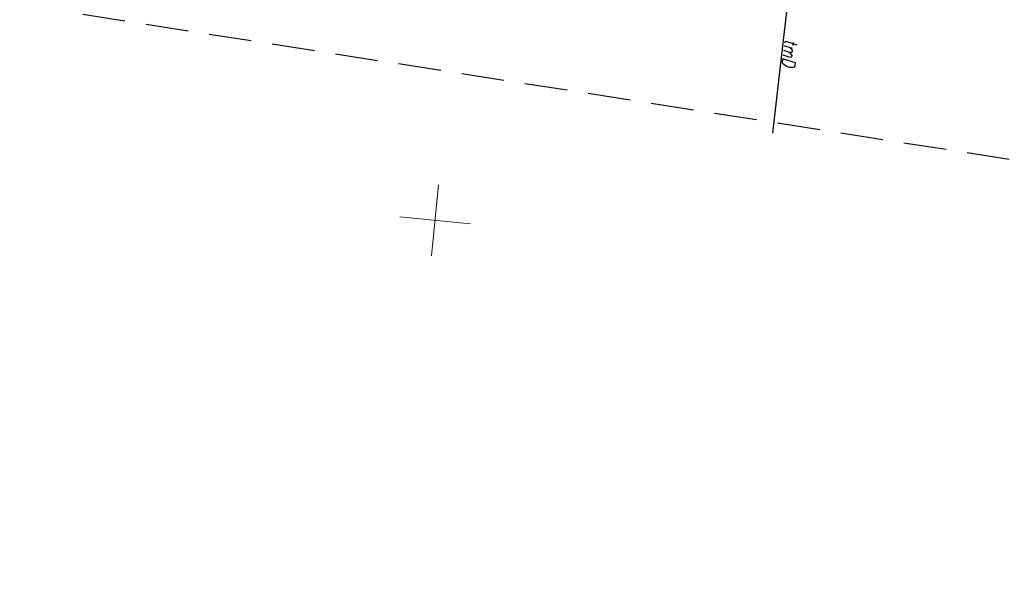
# Model space of a CAD drawing. Extents: x -110 to 11927435, y -6590197 to 5675023.
# Tile 2 of 71: x 11598300 to 11598369, y -1437284 to -1437244. Entities that reach past the tile are written whole.
import ezdxf

# ---------------------------------------------------------------- set-up
doc = ezdxf.new("R2010")
doc.units = 0
doc.linetypes.add('BPB', pattern=[1.5, 1, -0.5])
doc.linetypes.add('UPT', pattern=[0])
doc.layers.add('_0', color=7, linetype='CONTINUOUS')
doc.layers.add('PARSI', color=7, linetype='CONTINUOUS', lineweight=20, true_color=0x0a0909)
doc.styles.add('K1_ACAD', font='romans.shx', dxfattribs={"width": 0.8, "oblique": 12})

# ---------------------------------------------------------------- blocks, each defined once
blk = doc.blocks.new('mzsk01')
at = {"layer": 'PARSI'}
for p, q in [((0, -5), (0, 5)), ((5, 0), (-5, 0))]:
    blk.add_line(p, q, dxfattribs=at)
blk = doc.blocks.new('mdcp Łuszczanowiece')
at = {"layer": '_0', "linetype": 'UPT'}
for p, q in [((6591228.044, 5674773.283), (6591235.394, 5674773.16)), ((6591235.394, 5674773.16), (6591241.578, 5674773.057))]:
    blk.add_line(p, q, dxfattribs=at)
at = {"layer": '_0', "linetype": 'BPB', "ltscale": 3}
blk.add_lwpolyline([(6591165.185, 5674987.457), (6591158.691, 5674859.807), (6591109.553, 5674863.045), (6591110.755, 5674725.53), (6591237.72, 5674719.424), (6591252.958, 5674983.187)], close=True, dxfattribs=at)
at = {"layer": '_0', "color": 253, "xscale": 0.5, "yscale": 0.5, "zscale": 0.5}
blk.add_blockref('mzsk01', (6591250, 5674750), dxfattribs=at)
at = {"layer": '_0', "style": 'K1_ACAD', "oblique": 12, "width": 0.8}
blk.add_text('tmD', height=0.9, rotation=359.04298, dxfattribs=at).set_placement((6591234.89, 5674773.282))

msp = doc.modelspace()

# ---------------------------------------------------------------- block references
at = {"layer": '_0', "linetype": 'ByBlock', "lineweight": 9, "rotation": 264.4213637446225}
msp.add_blockref('mdcp Łuszczanowiece', (6591203.335, 5674426.677), dxfattribs=at)

doc.saveas('drawing.dxf')
